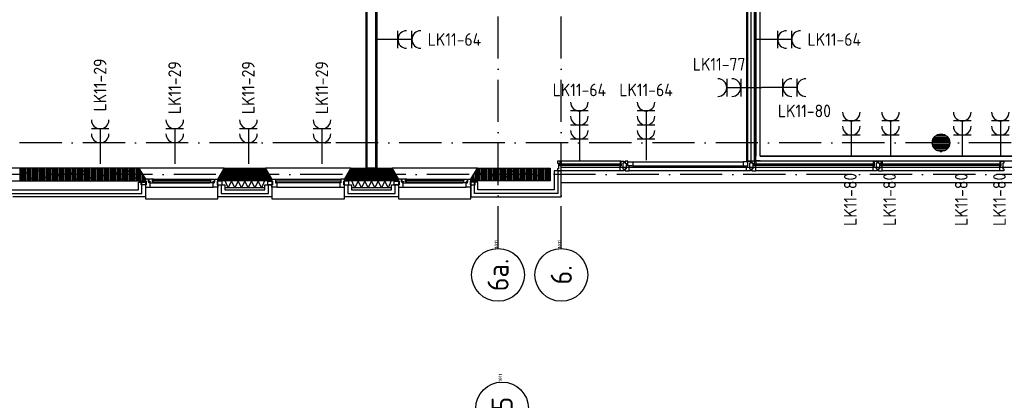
# Model space of a CAD drawing. Header units: millimetres. Extents: x 84333 to 241285, y -2244 to 84291.
# Tile 60 of 74: x 190715 to 204718, y 38363 to 43775. Entities that reach past the tile are written whole.
import ezdxf
from ezdxf.enums import TextEntityAlignment as Align

# ---------------------------------------------------------------- set-up
doc = ezdxf.new("R2010")
doc.units = ezdxf.units.MM
doc.header["$LTSCALE"] = 100
doc.linetypes.add('DASHDOT', pattern=[9, 6, -1.5, 0, -1.5])
doc.layers.get('0').update_dxf_attribs({"linetype": 'CONTINUOUS'})
for name, color, linetype in [('AFDELING', 4, 'CONTINUOUS'), ('AL$7----_STRAMIEN', 1, 'DASHDOT'), ('AL21----_BUITENWAND', 4, 'CONTINUOUS'), ('AL21K---_ISOLATIE', 1, 'CONTINUOUS'), ('AL22----_BINNENWAND', 7, 'CONTINUOUS'), ('AL28----_KONSTRUKTIE', 3, 'CONTINUOUS'), ('AL31----_BUITENKOZ', 7, 'CONTINUOUS'), ('ALN-----_BLOCKNAAM', 2, 'CONTINUOUS'), ('ALXA1---_RASTER50', 12, 'CONTINUOUS'), ('ALXA3---_VOLZWART', 14, 'CONTINUOUS'), ('ALXAA---_GEWBETON', 12, 'CONTINUOUS'), ('ALXAB---_PREFABBETON', 1, 'CONTINUOUS'), ('ALXOU---_GLAS', 7, 'CONTINUOUS'), ('EB62203-_ATTRIB', 2, 'CONTINUOUS'), ('EB63103-_ATTRIB', 2, 'CONTINUOUS'), ('EL61303-_WANDGOOT', 3, 'CONTINUOUS'), ('EL62203-_KRACHT-WCD230', 3, 'CONTINUOUS'), ('EL63103-_LICHT-WCD230V', 3, 'CONTINUOUS'), ('EL6441--_DATACOM', 3, 'CONTINUOUS')]:
    doc.layers.add(name, color=color, linetype=linetype)
doc.styles.add('1_8', font='ISO', dxfattribs={"height": 1.8})
doc.styles.add('2_0', font='iso', dxfattribs={"height": 200})
doc.styles.add('NORATT', font='isocp.shx')
doc.styles.get("Standard").update_dxf_attribs({"font": 'iso.shx'})
doc.styles.add('TECHNIC', font='technic_.ttf')

# ---------------------------------------------------------------- blocks, each defined once
blk = doc.blocks.new('ES3W2A')
for p, q in [((1.25, 2), (-1.25, 2)), ((0, 2), (0, -3)), ((1.25, 0), (-1.25, 0))]:
    blk.add_line(p, q)
for centre in [(0, 3.25), (0, 1.25)]:
    blk.add_arc(centre, 1.25, 180, 0)
at = {"style": '1_8'}
for tag, flags, p in [('VERMOGEN', 9, (-2.5, 5)), ('GROEP', 8, (0, 5)), ('SCHAK', 8, (2.5, 5)), ('GELIJK', 9, (5, 5)), ('TAL', 8, (2.5, 5)), ('KAST', 9, (7, 5))]:
    blk.add_attdef(tag, text='', height=1.8, rotation=90, dxfattribs=dict(at, flags=flags)).set_placement(p, align=Align.MIDDLE_CENTER)
at = {"style": '1_8', "width": 0.7, "flags": 8}
blk.add_attdef('DOEL', text='', height=1.8, rotation=90, dxfattribs=at).set_placement((-2.5, 5), align=Align.MIDDLE_LEFT)
at = {"style": '1_8', "flags": 9}
blk.add_attdef('M_CODE', text='', height=1.8, dxfattribs=at).set_placement((0, 0), align=Align.MIDDLE_CENTER)
blk = doc.blocks.new('EH100000')
at = {"linetype": 'ByBlock'}
for p, q in [((1, 0.5), (0, 0.5)), ((1, 0.5, 1), (0, 0.5, 1)), ((0, -0.5, 1), (1, -0.5, 1)), ((1, -0.5), (0, -0.5))]:
    blk.add_line(p, q, dxfattribs=at)
at = {"linetype": 'ByBlock', "invisible_edges": 15}
for points in [[(1, -0.5), (0, -0.5), (0, 0.5), (1, 0.5)], [(0, 0.5), (1, 0.5), (1, 0.5, 1), (0, 0.5, 1)], [(0, -0.5, 1), (1, -0.5, 1), (1, -0.5), (0, -0.5)]]:
    blk.add_3dface(points, dxfattribs=at)
at = {"linetype": 'ByBlock', "style": '2_0', "flags": 8}
blk.add_attdef('FUNCTIE', text='', height=0.5, dxfattribs=at).set_placement((0.5, 0), align=Align.MIDDLE)
at = {"linetype": 'ByBlock', "flags": 9}
blk.add_attdef('SCHOT', text='', height=0.5, dxfattribs=at).set_placement((0.5, 0), align=Align.MIDDLE)
blk = doc.blocks.new('WG2@@')
at = {"color": 0, "linetype": 'ByBlock'}
for points in [[(-32.5, -32.5), (-32.5, 32.5), (-32.5, 32.5), (32.5, 32.5)], [(32.5, -32.5), (32.5, -32.5), (32.5, -32.5), (32.5, -32.5)]]:
    blk.add_lwpolyline(points, dxfattribs=at)
at = {"color": 0, "style": 'NORATT', "flags": 3}
blk.add_attdef('HULPSTUK', (0, 0, 900), '', height=1, rotation=270, dxfattribs=at)
blk = doc.blocks.new('ES3W3A')
at = {"color": 0}
for p, q in [((1.25, 4), (-1.25, 4)), ((1.25, 4), (-1.25, 4)), ((1.25, 4), (-1.25, 4)), ((1.25, 4), (-1.25, 4)), ((0, 4), (0, -3)), ((0, 4), (0, -3)), ((0, 4), (0, -3)), ((0, 4), (0, -3)), ((1.25, 2), (-1.25, 2)), ((1.25, 2), (-1.25, 2)), ((1.25, 2), (-1.25, 2)), ((1.25, 2), (-1.25, 2)), ((1.25, 0), (-1.25, 0)), ((1.25, 0), (-1.25, 0)), ((1.25, 0), (-1.25, 0)), ((1.25, 0), (-1.25, 0))]:
    blk.add_line(p, q, dxfattribs=at)
for centre in [(0, 5.25), (0, 5.25), (0, 5.25), (0, 5.25), (0, 3.25), (0, 3.25), (0, 3.25), (0, 3.25), (0, 1.25), (0, 1.25), (0, 1.25), (0, 1.25)]:
    blk.add_arc(centre, 1.25, 180, 0, dxfattribs=at)
for tag, style, flags, p in [('VERMOGEN', 'NORATT', 9, (-2.5, 6.5)), ('VERMOGEN', '1_8', 9, (-2.5, 6.5)), ('VERMOGEN', 'NORATT', 9, (-2.5, 6.5)), ('GROEP', 'NORATT', 8, (0, 7)), ('GROEP', '1_8', 8, (0, 7)), ('GROEP', 'NORATT', 8, (0, 7)), ('KAST', 'NORATT', 9, (2.5, 6.5)), ('KAST', '1_8', 9, (2.5, 6.5)), ('KAST', 'NORATT', 9, (2.5, 6.5))]:
    blk.add_attdef(tag, text='', height=1.8, rotation=90, dxfattribs=dict(at, style=style, flags=flags)).set_placement(p, align=Align.MIDDLE)
at = {"style": 'NORATT', "flags": 9}
blk.add_attdef('GELIJK', text='', height=1.8, rotation=90, dxfattribs=at).set_placement((5, 7), align=Align.MIDDLE_CENTER)
blk.add_attdef('GELIJK', text='', height=1.8, rotation=90, dxfattribs=at).set_placement((5, 7), align=Align.MIDDLE_CENTER)
at = {"color": 0, "width": 0.7, "flags": 8}
for tag, style, p in [('SCHAK', 'NORATT', (2.5, 6.625)), ('SCHAK', '1_8', (2.5, 6.625)), ('SCHAK', 'NORATT', (2.5, 6.625)), ('TAL', 'NORATT', (1.5, -1.5)), ('TAL', '1_8', (1.5, -1.5)), ('TAL', 'NORATT', (1.5, -1.5))]:
    blk.add_attdef(tag, text='', height=1.8, rotation=90, dxfattribs=dict(at, style=style)).set_placement(p, align=Align.MIDDLE)
for style in ['NORATT', '1_8', 'NORATT']:
    blk.add_attdef('DOEL', text='', height=1.8, rotation=90, dxfattribs=dict(at, style=style)).set_placement((-2.75, -2.25), align=Align.MIDDLE_LEFT)
at = {"style": 'NORATT', "flags": 9}
blk.add_attdef('M_CODE', text='', height=1.8, dxfattribs=at).set_placement((0, 0), align=Align.MIDDLE_CENTER)
blk.add_attdef('M_CODE', text='', height=1.8, dxfattribs=at).set_placement((0, 0), align=Align.MIDDLE_CENTER)
blk = doc.blocks.new('1011')
at = {"layer": 'AL$7----_STRAMIEN', "color": 7, "linetype": 'Continuous'}
blk.add_circle((-750, 0), 750, dxfattribs=at)
at = {"layer": 'AL$7----_STRAMIEN', "color": 3, "linetype": 'Continuous'}
blk.add_attdef('STR-NAAM', text='', height=600, rotation=360, dxfattribs=at).set_placement((-750, 0), align=Align.MIDDLE)
at = {"layer": 'ALN-----_BLOCKNAAM', "linetype": 'Continuous'}
blk.add_text('1011', height=100, dxfattribs=at).set_placement((0, 0))
blk = doc.blocks.new('A$C13e6995e')
at = {"layer": 'AL$7----_STRAMIEN', "color": 1}
for p, q in [((151985, 44270), (8891, 44270)), ((152377, 43820), (9684, 43820))]:
    blk.add_line(p, q, dxfattribs=at)
for points in [[(113185, 42766), (113185, 55667)], [(114085, 42766), (114085, 55593)]]:
    blk.add_lwpolyline(points, dxfattribs=at)
at = {"layer": 'AL21----_BUITENWAND', "color": 8}
for p, q in [((113985, 43871), (113985, 43600)), ((114085, 43871), (113985, 43871)), ((114085, 43700), (114085, 43920)), ((114085, 43920), (146485, 43920)), ((114085, 43500), (114085, 43871)), ((108070, 43600), (108070, 43710)), ((108070, 43710), (108170, 43710)), ((108170, 43710), (108170, 43500)), ((112900, 43710), (112800, 43710)), ((112800, 43710), (112800, 43500)), ((112900, 43600), (112900, 43710)), ((146485, 43700), (114085, 43700)), ((106185, 43600), (108070, 43600)), ((109200, 43500), (109200, 43669)), ((109200, 43669), (109300, 43669)), ((109300, 43669), (109300, 43600)), ((109300, 43600), (109870, 43600)), ((109870, 43600), (109870, 43669)), ((109870, 43669), (109970, 43669)), ((109970, 43669), (109970, 43500)), ((111000, 43500), (111000, 43669)), ((111000, 43669), (111100, 43669)), ((111100, 43669), (111100, 43600)), ((111100, 43600), (111670, 43600)), ((111670, 43600), (111670, 43669)), ((111670, 43669), (111770, 43669)), ((111770, 43669), (111770, 43500)), ((113985, 43600), (112900, 43600)), ((108170, 43500), (106285, 43500)), ((109970, 43500), (109200, 43500)), ((111770, 43500), (111000, 43500)), ((112800, 43500), (114085, 43500))]:
    blk.add_line(p, q, dxfattribs=at)
at = {"layer": 'AL21K---_ISOLATIE', "color": 8, "linetype": 'Continuous'}
for p, q in [((109870, 43730), (109300, 43730)), ((109347, 43630), (109304, 43730)), ((109395, 43730), (109347, 43630)), ((109442, 43630), (109395, 43730)), ((109490, 43730), (109442, 43630)), ((109537, 43630), (109490, 43730)), ((109585, 43730), (109537, 43630)), ((109632, 43630), (109585, 43730)), ((109680, 43730), (109632, 43630)), ((109727, 43630), (109680, 43730)), ((109775, 43730), (109727, 43630)), ((109822, 43630), (109775, 43730)), ((109866, 43730), (109822, 43630)), ((111670, 43730), (111100, 43730)), ((111147, 43630), (111104, 43730)), ((111195, 43730), (111147, 43630)), ((111242, 43630), (111195, 43730)), ((111290, 43730), (111242, 43630)), ((111337, 43630), (111290, 43730)), ((111385, 43730), (111337, 43630)), ((111432, 43630), (111385, 43730)), ((111480, 43730), (111432, 43630)), ((111527, 43630), (111480, 43730)), ((111575, 43730), (111527, 43630)), ((111622, 43630), (111575, 43730)), ((111666, 43730), (111622, 43630)), ((109870, 43630), (109300, 43630)), ((111670, 43630), (111100, 43630))]:
    blk.add_line(p, q, dxfattribs=at)
at = {"layer": 'AL22----_BINNENWAND', "color": 8}
for p, q in [((111310, 43910), (111310, 54060)), ((111460, 53910), (111460, 43910)), ((111460, 43910), (111310, 43910))]:
    blk.add_line(p, q, dxfattribs=at)
at = {"layer": 'AL22----_BINNENWAND', "color": 8, "linetype": 'Continuous'}
for p, q in [((111325, 43910), (111325, 54045)), ((111445, 43910), (111445, 53925))]:
    blk.add_line(p, q, dxfattribs=at)
at = {"layer": 'AL22----_BINNENWAND', "color": 8}
blk.add_lwpolyline([(116722, 44010), (116722, 53927), (116847, 53927), (116847, 44010)], close=True, dxfattribs=at)
for points in [[(116737, 44010), (116737, 53927)], [(116785, 44010), (116785, 53927)], [(116832, 44010), (116832, 53927)]]:
    blk.add_lwpolyline(points, dxfattribs=at)
at = {"layer": 'AL28----_KONSTRUKTIE', "color": 8, "linetype": 'Continuous'}
for p, q in [((108078, 43910), (106075, 43910)), ((108170, 43750), (108078, 43910)), ((112800, 43750), (112892, 43910)), ((112892, 43910), (113925, 43910)), ((113925, 43910), (113925, 43730)), ((106075, 43730), (108170, 43730)), ((108170, 43730), (108170, 43750)), ((112800, 43730), (112800, 43750)), ((113925, 43730), (112800, 43730))]:
    blk.add_line(p, q, dxfattribs=at)
at = {"layer": 'AL28----_KONSTRUKTIE', "color": 8}
for p, q in [((109200, 43750), (109292, 43910)), ((109292, 43910), (109878, 43910)), ((109878, 43910), (109970, 43750)), ((111000, 43750), (111092, 43910)), ((111092, 43910), (111678, 43910)), ((111678, 43910), (111770, 43750)), ((109200, 43730), (109200, 43750)), ((109970, 43730), (109200, 43730)), ((109970, 43750), (109970, 43730)), ((111000, 43730), (111000, 43750)), ((111770, 43730), (111000, 43730)), ((111770, 43750), (111770, 43730))]:
    blk.add_line(p, q, dxfattribs=at)
blk.add_circle((119485, 44270), 125, dxfattribs=at)
at = {"layer": 'AL31----_BUITENKOZ', "color": 8, "linetype": 'Continuous'}
for p, q in [((114068, 44010), (114029, 44010)), ((114029, 44010), (114029, 44004)), ((114029, 44004), (114029, 43990)), ((114029, 43990), (114029, 43990)), ((114029, 43990), (114029, 43980)), ((114029, 43980), (114043, 43980)), ((114043, 43980), (114043, 43900)), ((114068, 43943), (114068, 44010)), ((114068, 43973), (114068, 44005)), ((114068, 44005), (114073, 44005)), ((114085, 43973), (114068, 43973)), ((114073, 44005), (114073, 44010)), ((114073, 44010), (114085, 44010)), ((114085, 44010), (114085, 43973)), ((114932, 44010), (114920, 44010)), ((114920, 44010), (114920, 43973)), ((114920, 43973), (114937, 43973)), ((114932, 44005), (114932, 44010)), ((114937, 44005), (114932, 44005)), ((114937, 44010), (114976, 44010)), ((114937, 43943), (114937, 44010)), ((114937, 43973), (114937, 44005)), ((114976, 43980), (114962, 43980)), ((114962, 43980), (114962, 43900)), ((114976, 44010), (114976, 44004)), ((114976, 44004), (114976, 43990)), ((114976, 43990), (114976, 43990)), ((114976, 43990), (114976, 43980)), ((115033, 44010), (114994, 44010)), ((114994, 44010), (114994, 44004)), ((114994, 44004), (114994, 43990)), ((114994, 43990), (114994, 43990)), ((114994, 43990), (114994, 43980)), ((114994, 43980), (115008, 43980)), ((115008, 43980), (115008, 43900)), ((115033, 43943), (115033, 44010)), ((115033, 43943), (115033, 43997)), ((115033, 43997), (115100, 43997)), ((115100, 43997), (115100, 43943)), ((116737, 43997), (116670, 43997)), ((116670, 43997), (116670, 43943)), ((116737, 44010), (116776, 44010)), ((116737, 43943), (116737, 44010)), ((116737, 43943), (116737, 43997)), ((116776, 43981), (116762, 43981)), ((116762, 43981), (116762, 43901)), ((116776, 44010), (116776, 44004)), ((116776, 44004), (116776, 43990)), ((116776, 43990), (116776, 43990)), ((116776, 43990), (116776, 43981)), ((116833, 44010), (116794, 44010)), ((116794, 44010), (116794, 44004)), ((116794, 44004), (116794, 43990)), ((116794, 43990), (116794, 43990)), ((116794, 43990), (116794, 43980)), ((116794, 43980), (116808, 43980)), ((116808, 43980), (116808, 43900)), ((116833, 43943), (116833, 44010)), ((116833, 43973), (116833, 44005)), ((116833, 44005), (116838, 44005)), ((116850, 43973), (116833, 43973)), ((116838, 44005), (116838, 44010)), ((116838, 44010), (116850, 44010)), ((116850, 44010), (116850, 43973)), ((118532, 44010), (118520, 44010)), ((118520, 44010), (118520, 43973)), ((118520, 43973), (118537, 43973)), ((118532, 44005), (118532, 44010)), ((118537, 44005), (118532, 44005)), ((118537, 44010), (118576, 44010)), ((118537, 43943), (118537, 44010)), ((118537, 43973), (118537, 44005)), ((118576, 43981), (118562, 43981)), ((118562, 43981), (118562, 43901)), ((118576, 44010), (118576, 44004)), ((118576, 44004), (118576, 43990)), ((118576, 43990), (118576, 43990)), ((118576, 43990), (118576, 43981)), ((118633, 44010), (118594, 44010)), ((118594, 44010), (118594, 44004)), ((118594, 44004), (118594, 43990)), ((118594, 43990), (118594, 43990)), ((118594, 43990), (118594, 43980)), ((118594, 43980), (118608, 43980)), ((118608, 43980), (118608, 43900)), ((118633, 43943), (118633, 44010)), ((118633, 43973), (118633, 44005)), ((118633, 44005), (118638, 44005)), ((118650, 43973), (118633, 43973)), ((118638, 44005), (118638, 44010)), ((118638, 44010), (118650, 44010)), ((118650, 44010), (118650, 43973)), ((120332, 44010), (120320, 44010)), ((120320, 44010), (120320, 43973)), ((120320, 43973), (120337, 43973)), ((120332, 44005), (120332, 44010)), ((120337, 44005), (120332, 44005)), ((120337, 44010), (120376, 44010)), ((120337, 43943), (120337, 44010)), ((120337, 43973), (120337, 44005)), ((120376, 43981), (120362, 43981)), ((120362, 43981), (120362, 43901)), ((120376, 44010), (120376, 44004)), ((120376, 44004), (120376, 43990)), ((120376, 43990), (120376, 43990)), ((120376, 43990), (120376, 43981)), ((114043, 43900), (114029, 43900)), ((114029, 43900), (114029, 43891)), ((114029, 43891), (114029, 43891)), ((114029, 43891), (114029, 43877)), ((114029, 43877), (114029, 43871)), ((114029, 43871), (114048, 43871)), ((114048, 43871), (114085, 43871)), ((114085, 43943), (114068, 43943)), ((114085, 43890), (114085, 43943)), ((114085, 43882), (114085, 43890)), ((114085, 43878), (114085, 43882)), ((114085, 43871), (114085, 43878)), ((114920, 43890), (114920, 43943)), ((114920, 43943), (114937, 43943)), ((114920, 43882), (114920, 43890)), ((114920, 43878), (114920, 43882)), ((114920, 43871), (114920, 43878)), ((114957, 43871), (114920, 43871)), ((114976, 43871), (114957, 43871)), ((114962, 43900), (114976, 43900)), ((114976, 43900), (114976, 43891)), ((114976, 43891), (114976, 43891)), ((114976, 43891), (114976, 43877)), ((114976, 43877), (114976, 43871)), ((115008, 43900), (114994, 43900)), ((114994, 43900), (114994, 43891)), ((114994, 43891), (114994, 43891)), ((114994, 43891), (114994, 43877)), ((114994, 43877), (114994, 43871)), ((114994, 43871), (115013, 43871)), ((115013, 43871), (115050, 43871)), ((115050, 43943), (115033, 43943)), ((115100, 43943), (115033, 43943)), ((115050, 43890), (115050, 43943)), ((115050, 43882), (115050, 43890)), ((115050, 43878), (115050, 43882)), ((115050, 43871), (115050, 43878)), ((116670, 43943), (116737, 43943)), ((116720, 43890), (116720, 43943)), ((116720, 43943), (116737, 43943)), ((116720, 43882), (116720, 43890)), ((116720, 43878), (116720, 43882)), ((116720, 43871), (116720, 43878)), ((116757, 43871), (116720, 43871)), ((116776, 43871), (116757, 43871)), ((116762, 43901), (116776, 43901)), ((116776, 43901), (116776, 43891)), ((116776, 43891), (116776, 43891)), ((116776, 43891), (116776, 43877)), ((116776, 43877), (116776, 43871)), ((116808, 43900), (116794, 43900)), ((116794, 43900), (116794, 43891)), ((116794, 43891), (116794, 43891)), ((116794, 43891), (116794, 43877)), ((116794, 43877), (116794, 43871)), ((116794, 43871), (116813, 43871)), ((116813, 43871), (116850, 43871)), ((116850, 43943), (116833, 43943)), ((116850, 43890), (116850, 43943)), ((116850, 43882), (116850, 43890)), ((116850, 43878), (116850, 43882)), ((116850, 43871), (116850, 43878)), ((118520, 43890), (118520, 43943)), ((118520, 43943), (118537, 43943)), ((118520, 43882), (118520, 43890)), ((118520, 43878), (118520, 43882)), ((118520, 43871), (118520, 43878)), ((118557, 43871), (118520, 43871)), ((118576, 43871), (118557, 43871)), ((118562, 43901), (118576, 43901)), ((118576, 43901), (118576, 43891)), ((118576, 43891), (118576, 43891)), ((118576, 43891), (118576, 43877)), ((118576, 43877), (118576, 43871)), ((118608, 43900), (118594, 43900)), ((118594, 43900), (118594, 43891)), ((118594, 43891), (118594, 43891)), ((118594, 43891), (118594, 43877)), ((118594, 43877), (118594, 43871)), ((118594, 43871), (118613, 43871)), ((118613, 43871), (118650, 43871)), ((118650, 43943), (118633, 43943)), ((118650, 43890), (118650, 43943)), ((118650, 43882), (118650, 43890)), ((118650, 43878), (118650, 43882)), ((118650, 43871), (118650, 43878)), ((120320, 43890), (120320, 43943)), ((120320, 43943), (120337, 43943)), ((120320, 43882), (120320, 43890)), ((120320, 43878), (120320, 43882)), ((120320, 43871), (120320, 43878)), ((120357, 43871), (120320, 43871)), ((120376, 43871), (120357, 43871)), ((120362, 43901), (120376, 43901)), ((120376, 43901), (120376, 43891)), ((120376, 43891), (120376, 43891)), ((120376, 43891), (120376, 43877)), ((120376, 43877), (120376, 43871)), ((108271, 43735), (108271, 43714)), ((109099, 43735), (108271, 43735)), ((108271, 43714), (109099, 43714)), ((109099, 43714), (109099, 43735)), ((109970, 43725), (109970, 43750)), ((109970, 43750), (110020, 43750)), ((109980, 43725), (109970, 43725)), ((109970, 43725), (109970, 43725)), ((109980, 43669), (109980, 43725)), ((110020, 43750), (110020, 43750)), ((110020, 43750), (110020, 43699)), ((110020, 43699), (110037, 43699)), ((110025, 43724), (110025, 43703)), ((110945, 43724), (110025, 43724)), ((110025, 43703), (110945, 43703)), ((110037, 43699), (110037, 43636)), ((110950, 43699), (110933, 43699)), ((110933, 43699), (110933, 43636)), ((110945, 43703), (110945, 43724)), ((110950, 43750), (110950, 43750)), ((110950, 43750), (110950, 43699)), ((111000, 43750), (110950, 43750)), ((110990, 43669), (110990, 43725)), ((110990, 43725), (111000, 43725)), ((111000, 43725), (111000, 43750)), ((111000, 43725), (111000, 43725)), ((111871, 43735), (111871, 43714)), ((112699, 43735), (111871, 43735)), ((111871, 43714), (112699, 43714)), ((112699, 43714), (112699, 43735)), ((109970, 43636), (109970, 43669)), ((109970, 43669), (109980, 43669)), ((110037, 43636), (109970, 43636)), ((110037, 43636), (110037, 43636)), ((110037, 43636), (110037, 43636)), ((110037, 43636), (110037, 43636)), ((110037, 43636), (110037, 43636)), ((110933, 43636), (110933, 43636)), ((110933, 43636), (110933, 43636)), ((110933, 43636), (110933, 43636)), ((110933, 43636), (110933, 43636)), ((110933, 43636), (111000, 43636)), ((111000, 43669), (110990, 43669)), ((111000, 43636), (111000, 43669))]:
    blk.add_line(p, q, dxfattribs=at)
at = {"layer": 'AL31----_BUITENKOZ', "color": 8}
for p, q in [((114920, 44010), (114085, 44010)), ((115100, 43997), (116670, 43997)), ((118520, 44010), (116850, 44010)), ((120320, 44010), (118650, 44010)), ((109292, 43910), (108078, 43910)), ((108078, 43910), (108170, 43750)), ((109200, 43750), (109292, 43910)), ((111092, 43910), (109878, 43910)), ((109878, 43910), (109970, 43750)), ((111000, 43750), (111092, 43910)), ((112892, 43910), (111678, 43910)), ((111678, 43910), (111770, 43750)), ((112800, 43750), (112892, 43910)), ((114920, 43871), (114085, 43871)), ((116720, 43871), (115050, 43871)), ((115100, 43943), (116670, 43943)), ((118520, 43871), (116850, 43871)), ((120320, 43871), (118650, 43871)), ((108109, 43669), (108109, 43725)), ((108109, 43725), (108180, 43725)), ((108170, 43750), (108170, 43470)), ((108170, 43750), (108170, 43725)), ((108214, 43750), (108170, 43750)), ((108170, 43725), (108180, 43725)), ((108180, 43725), (108180, 43669)), ((108180, 43725), (108180, 43669)), ((108214, 43714), (108214, 43750)), ((108220, 43714), (108214, 43714)), ((108224, 43749), (108217, 43749)), ((108217, 43749), (108217, 43719)), ((108217, 43719), (108240, 43719)), ((108220, 43699), (108220, 43714)), ((108237, 43699), (108220, 43699)), ((108227, 43753), (108224, 43749)), ((108269, 43753), (108227, 43753)), ((108240, 43714), (108232, 43714)), ((108232, 43714), (108232, 43699)), ((108232, 43699), (108237, 43699)), ((108237, 43636), (108237, 43699)), ((108237, 43699), (108284, 43699)), ((108240, 43719), (108240, 43714)), ((108269, 43753), (109101, 43753)), ((108269, 43712), (108269, 43753)), ((108269, 43751), (108269, 43737)), ((108286, 43751), (108269, 43751)), ((108269, 43737), (108286, 43737)), ((108286, 43712), (108269, 43712)), ((108284, 43699), (108286, 43712)), ((108284, 43699), (109086, 43699)), ((108286, 43737), (108286, 43751)), ((109084, 43737), (109084, 43751)), ((109084, 43751), (109101, 43751)), ((109101, 43737), (109084, 43737)), ((109086, 43699), (109084, 43712)), ((109084, 43712), (109101, 43712)), ((109133, 43699), (109086, 43699)), ((109101, 43712), (109101, 43753)), ((109101, 43753), (109143, 43753)), ((109101, 43751), (109101, 43737)), ((109153, 43719), (109130, 43719)), ((109130, 43719), (109130, 43714)), ((109130, 43714), (109138, 43714)), ((109133, 43636), (109133, 43699)), ((109133, 43699), (109150, 43699)), ((109138, 43699), (109133, 43699)), ((109138, 43714), (109138, 43699)), ((109143, 43753), (109146, 43749)), ((109146, 43749), (109153, 43749)), ((109150, 43699), (109150, 43714)), ((109150, 43714), (109156, 43714)), ((109153, 43749), (109153, 43719)), ((109156, 43714), (109156, 43750)), ((109156, 43750), (109200, 43750)), ((109190, 43725), (109190, 43669)), ((109261, 43725), (109190, 43725)), ((109200, 43725), (109190, 43725)), ((109190, 43725), (109190, 43669)), ((109200, 43470), (109200, 43750)), ((109200, 43750), (109200, 43725)), ((109261, 43669), (109261, 43725)), ((109909, 43669), (109909, 43725)), ((109909, 43725), (109980, 43725)), ((109970, 43750), (109970, 43470)), ((109980, 43725), (109980, 43669)), ((110020, 43750), (110950, 43750)), ((110990, 43725), (110990, 43669)), ((111061, 43725), (110990, 43725)), ((111000, 43470), (111000, 43750)), ((111061, 43669), (111061, 43725)), ((111709, 43669), (111709, 43725)), ((111709, 43725), (111780, 43725)), ((111770, 43750), (111770, 43470)), ((111770, 43750), (111770, 43725)), ((111814, 43750), (111770, 43750)), ((111770, 43725), (111780, 43725)), ((111780, 43725), (111780, 43669)), ((111780, 43725), (111780, 43669)), ((111814, 43714), (111814, 43750)), ((111820, 43714), (111814, 43714)), ((111824, 43749), (111817, 43749)), ((111817, 43749), (111817, 43719)), ((111817, 43719), (111840, 43719)), ((111820, 43699), (111820, 43714)), ((111837, 43699), (111820, 43699)), ((111827, 43753), (111824, 43749)), ((111869, 43753), (111827, 43753)), ((111840, 43714), (111832, 43714)), ((111832, 43714), (111832, 43699)), ((111832, 43699), (111837, 43699)), ((111837, 43636), (111837, 43699)), ((111837, 43699), (111884, 43699)), ((111840, 43719), (111840, 43714)), ((111869, 43712), (111869, 43753)), ((111869, 43753), (112701, 43753)), ((111869, 43751), (111869, 43737)), ((111886, 43751), (111869, 43751)), ((111869, 43737), (111886, 43737)), ((111886, 43712), (111869, 43712)), ((111884, 43699), (111886, 43712)), ((111884, 43699), (112686, 43699)), ((111886, 43737), (111886, 43751)), ((112684, 43737), (112684, 43751)), ((112684, 43751), (112701, 43751)), ((112701, 43737), (112684, 43737)), ((112686, 43699), (112684, 43712)), ((112684, 43712), (112701, 43712)), ((112733, 43699), (112686, 43699)), ((112701, 43712), (112701, 43753)), ((112701, 43753), (112743, 43753)), ((112701, 43751), (112701, 43737)), ((112753, 43719), (112730, 43719)), ((112730, 43719), (112730, 43714)), ((112730, 43714), (112738, 43714)), ((112733, 43636), (112733, 43699)), ((112733, 43699), (112750, 43699)), ((112738, 43699), (112733, 43699)), ((112738, 43714), (112738, 43699)), ((112743, 43753), (112746, 43749)), ((112746, 43749), (112753, 43749)), ((112750, 43699), (112750, 43714)), ((112750, 43714), (112756, 43714)), ((112753, 43749), (112753, 43719)), ((112756, 43714), (112756, 43750)), ((112756, 43750), (112800, 43750)), ((112790, 43725), (112790, 43669)), ((112861, 43725), (112790, 43725)), ((112800, 43725), (112790, 43725)), ((112790, 43725), (112790, 43669)), ((112800, 43470), (112800, 43750)), ((112800, 43750), (112800, 43725)), ((112861, 43669), (112861, 43725)), ((108180, 43669), (108109, 43669)), ((108180, 43669), (108170, 43669)), ((108170, 43669), (108170, 43636)), ((108170, 43636), (108237, 43636)), ((108237, 43636), (109133, 43636)), ((109200, 43636), (109133, 43636)), ((109190, 43669), (109261, 43669)), ((109190, 43669), (109200, 43669)), ((109200, 43669), (109200, 43636)), ((109980, 43669), (109909, 43669)), ((110037, 43636), (110933, 43636)), ((110990, 43669), (111061, 43669)), ((111780, 43669), (111709, 43669)), ((111780, 43669), (111770, 43669)), ((111770, 43669), (111770, 43636)), ((111770, 43636), (111837, 43636)), ((111837, 43636), (112733, 43636)), ((112800, 43636), (112733, 43636)), ((112790, 43669), (112861, 43669)), ((112790, 43669), (112800, 43669)), ((112800, 43669), (112800, 43636)), ((108170, 43470), (109200, 43470)), ((109970, 43470), (111000, 43470)), ((111770, 43470), (112800, 43470))]:
    blk.add_line(p, q, dxfattribs=at)
at = {"layer": 'ALXA1---_RASTER50', "color": 8}
for p, q in [((106387, 43730), (106387, 43910)), ((106407, 43730), (106407, 43910)), ((106427, 43730), (106427, 43910)), ((106447, 43730), (106447, 43910)), ((106467, 43730), (106467, 43910)), ((106487, 43730), (106487, 43910)), ((106507, 43730), (106507, 43910)), ((106527, 43730), (106527, 43910)), ((106547, 43730), (106547, 43910)), ((106567, 43730), (106567, 43910)), ((106587, 43730), (106587, 43910)), ((106607, 43730), (106607, 43910)), ((106627, 43730), (106627, 43910)), ((106647, 43730), (106647, 43910)), ((106667, 43730), (106667, 43910)), ((106687, 43730), (106687, 43910)), ((106707, 43730), (106707, 43910)), ((106727, 43730), (106727, 43910)), ((106747, 43730), (106747, 43910)), ((106767, 43730), (106767, 43910)), ((106787, 43730), (106787, 43910)), ((106807, 43730), (106807, 43910)), ((106827, 43730), (106827, 43910)), ((106847, 43730), (106847, 43910)), ((106867, 43730), (106867, 43910)), ((106887, 43730), (106887, 43910)), ((106907, 43730), (106907, 43910)), ((106927, 43730), (106927, 43910)), ((106947, 43730), (106947, 43910)), ((106967, 43730), (106967, 43910)), ((106987, 43730), (106987, 43910)), ((107007, 43730), (107007, 43910)), ((107027, 43730), (107027, 43910)), ((107047, 43730), (107047, 43910)), ((107067, 43730), (107067, 43910)), ((107087, 43730), (107087, 43910)), ((107107, 43730), (107107, 43910)), ((107127, 43730), (107127, 43910)), ((107147, 43730), (107147, 43910)), ((107167, 43730), (107167, 43910)), ((107187, 43730), (107187, 43910)), ((107207, 43730), (107207, 43910)), ((107227, 43730), (107227, 43910)), ((107247, 43730), (107247, 43910)), ((107267, 43730), (107267, 43910)), ((107287, 43730), (107287, 43910)), ((107307, 43730), (107307, 43910)), ((107327, 43730), (107327, 43910)), ((107347, 43730), (107347, 43910)), ((107367, 43730), (107367, 43910)), ((107387, 43730), (107387, 43910)), ((107407, 43730), (107407, 43910)), ((107427, 43730), (107427, 43910)), ((107447, 43730), (107447, 43910)), ((107467, 43730), (107467, 43910)), ((107487, 43730), (107487, 43910)), ((107507, 43730), (107507, 43910)), ((107527, 43730), (107527, 43910)), ((107547, 43730), (107547, 43910)), ((107567, 43730), (107567, 43910)), ((107587, 43730), (107587, 43910)), ((107607, 43730), (107607, 43910)), ((107627, 43730), (107627, 43910)), ((107647, 43730), (107647, 43910)), ((107667, 43730), (107667, 43910)), ((107687, 43730), (107687, 43910)), ((107707, 43730), (107707, 43910)), ((107727, 43730), (107727, 43910)), ((107747, 43730), (107747, 43910)), ((107767, 43730), (107767, 43910)), ((107787, 43730), (107787, 43910)), ((107807, 43730), (107807, 43910)), ((107827, 43730), (107827, 43910)), ((107847, 43730), (107847, 43910)), ((107867, 43730), (107867, 43910)), ((107887, 43730), (107887, 43910)), ((107907, 43730), (107907, 43910)), ((107927, 43730), (107927, 43910)), ((107947, 43730), (107947, 43910)), ((107967, 43730), (107967, 43910)), ((107987, 43730), (107987, 43910)), ((108007, 43730), (108007, 43910)), ((108027, 43730), (108027, 43910)), ((108047, 43730), (108047, 43910)), ((108067, 43730), (108067, 43910)), ((108087, 43730), (108087, 43894)), ((108107, 43730), (108107, 43859)), ((109248, 43730), (109248, 43833)), ((109258, 43730), (109258, 43850)), ((109268, 43730), (109268, 43867)), ((109278, 43730), (109278, 43884)), ((109288, 43730), (109288, 43902)), ((109298, 43730), (109298, 43910)), ((109308, 43730), (109308, 43910)), ((109318, 43730), (109318, 43910)), ((109328, 43730), (109328, 43910)), ((109338, 43730), (109338, 43910)), ((109348, 43730), (109348, 43910)), ((109358, 43730), (109358, 43910)), ((109368, 43730), (109368, 43910)), ((109378, 43730), (109378, 43910)), ((109388, 43730), (109388, 43910)), ((109398, 43730), (109398, 43910)), ((109408, 43730), (109408, 43910)), ((109418, 43730), (109418, 43910)), ((109428, 43730), (109428, 43910)), ((109438, 43730), (109438, 43910)), ((109448, 43730), (109448, 43910)), ((109458, 43730), (109458, 43910)), ((109468, 43730), (109468, 43910)), ((109478, 43730), (109478, 43910)), ((109488, 43730), (109488, 43910)), ((109498, 43730), (109498, 43910)), ((109508, 43730), (109508, 43910)), ((109518, 43730), (109518, 43910)), ((109528, 43730), (109528, 43910)), ((109538, 43730), (109538, 43910)), ((109548, 43730), (109548, 43910)), ((109558, 43730), (109558, 43910)), ((109568, 43730), (109568, 43910)), ((109578, 43730), (109578, 43910)), ((109588, 43730), (109588, 43910)), ((109598, 43730), (109598, 43910)), ((109608, 43730), (109608, 43910)), ((109618, 43730), (109618, 43910)), ((109628, 43730), (109628, 43910)), ((109638, 43730), (109638, 43910)), ((109648, 43730), (109648, 43910)), ((109658, 43730), (109658, 43910)), ((109668, 43730), (109668, 43910)), ((109678, 43730), (109678, 43910)), ((109688, 43730), (109688, 43910)), ((109698, 43730), (109698, 43910)), ((109708, 43730), (109708, 43910)), ((109718, 43730), (109718, 43910)), ((109728, 43730), (109728, 43910)), ((109738, 43730), (109738, 43910)), ((109748, 43730), (109748, 43910)), ((109758, 43730), (109758, 43910)), ((109768, 43730), (109768, 43910)), ((109778, 43730), (109778, 43910)), ((109788, 43730), (109788, 43910)), ((109798, 43730), (109798, 43910)), ((109808, 43730), (109808, 43910)), ((109818, 43730), (109818, 43910)), ((109828, 43730), (109828, 43910)), ((109838, 43730), (109838, 43910)), ((109848, 43730), (109848, 43910)), ((109858, 43730), (109858, 43910)), ((109868, 43730), (109868, 43910)), ((109878, 43730), (109878, 43910)), ((109888, 43730), (109888, 43893)), ((109898, 43730), (109898, 43875)), ((109908, 43730), (109908, 43858)), ((109918, 43730), (109918, 43841)), ((111048, 43730), (111048, 43833)), ((111058, 43730), (111058, 43850)), ((111068, 43730), (111068, 43867)), ((111078, 43730), (111078, 43884)), ((111088, 43730), (111088, 43902)), ((111098, 43730), (111098, 43910)), ((111108, 43730), (111108, 43910)), ((111118, 43730), (111118, 43910)), ((111128, 43730), (111128, 43910)), ((111138, 43730), (111138, 43910)), ((111148, 43730), (111148, 43910)), ((111158, 43730), (111158, 43910)), ((111168, 43730), (111168, 43910)), ((111178, 43730), (111178, 43910)), ((111188, 43730), (111188, 43910)), ((111198, 43730), (111198, 43910)), ((111208, 43730), (111208, 43910)), ((111218, 43730), (111218, 43910)), ((111228, 43730), (111228, 43910)), ((111238, 43730), (111238, 43910)), ((111248, 43730), (111248, 43910)), ((111258, 43730), (111258, 43910)), ((111268, 43730), (111268, 43910)), ((111278, 43730), (111278, 43910)), ((111288, 43730), (111288, 43910)), ((111298, 43730), (111298, 43910)), ((111308, 43730), (111308, 43910)), ((111318, 43730), (111318, 43910)), ((111328, 43730), (111328, 43910)), ((111338, 43730), (111338, 43910)), ((111348, 43730), (111348, 43910)), ((111358, 43730), (111358, 43910)), ((111368, 43730), (111368, 43910)), ((111378, 43730), (111378, 43910)), ((111388, 43730), (111388, 43910)), ((111398, 43730), (111398, 43910)), ((111408, 43730), (111408, 43910)), ((111418, 43730), (111418, 43910)), ((111428, 43730), (111428, 43910)), ((111438, 43730), (111438, 43910)), ((111448, 43730), (111448, 43910)), ((111458, 43730), (111458, 43910)), ((111468, 43730), (111468, 43910)), ((111478, 43730), (111478, 43910)), ((111488, 43730), (111488, 43910)), ((111498, 43730), (111498, 43910)), ((111508, 43730), (111508, 43910)), ((111518, 43730), (111518, 43910)), ((111528, 43730), (111528, 43910)), ((111538, 43730), (111538, 43910)), ((111548, 43730), (111548, 43910)), ((111558, 43730), (111558, 43910)), ((111568, 43730), (111568, 43910)), ((111578, 43730), (111578, 43910)), ((111588, 43730), (111588, 43910)), ((111598, 43730), (111598, 43910)), ((111608, 43730), (111608, 43910)), ((111618, 43730), (111618, 43910)), ((111628, 43730), (111628, 43910)), ((111638, 43730), (111638, 43910)), ((111648, 43730), (111648, 43910)), ((111658, 43730), (111658, 43910)), ((111668, 43730), (111668, 43910)), ((111678, 43730), (111678, 43910)), ((111688, 43730), (111688, 43893)), ((111698, 43730), (111698, 43875)), ((111708, 43730), (111708, 43858)), ((111718, 43730), (111718, 43841)), ((112863, 43730), (112863, 43859)), ((112883, 43730), (112883, 43894)), ((112903, 43730), (112903, 43910)), ((112923, 43730), (112923, 43910)), ((112943, 43730), (112943, 43910)), ((112963, 43730), (112963, 43910)), ((112983, 43730), (112983, 43910)), ((113003, 43730), (113003, 43910)), ((113023, 43730), (113023, 43910)), ((113043, 43730), (113043, 43910)), ((113063, 43730), (113063, 43910)), ((113083, 43730), (113083, 43910)), ((113103, 43730), (113103, 43910)), ((113123, 43730), (113123, 43910)), ((113143, 43730), (113143, 43910)), ((113163, 43730), (113163, 43910)), ((113183, 43730), (113183, 43910)), ((113203, 43730), (113203, 43910)), ((113223, 43730), (113223, 43910)), ((113243, 43730), (113243, 43910)), ((113263, 43730), (113263, 43910)), ((113283, 43730), (113283, 43910)), ((113303, 43730), (113303, 43910)), ((113323, 43730), (113323, 43910)), ((113343, 43730), (113343, 43910)), ((113363, 43730), (113363, 43910)), ((113383, 43730), (113383, 43910)), ((113403, 43730), (113403, 43910)), ((113423, 43730), (113423, 43910)), ((113443, 43730), (113443, 43910)), ((113463, 43730), (113463, 43910)), ((113483, 43730), (113483, 43910)), ((113503, 43730), (113503, 43910)), ((113523, 43730), (113523, 43910)), ((113543, 43730), (113543, 43910)), ((113563, 43730), (113563, 43910)), ((113583, 43730), (113583, 43910)), ((113603, 43730), (113603, 43910)), ((113623, 43730), (113623, 43910)), ((113643, 43730), (113643, 43910)), ((113663, 43730), (113663, 43910)), ((113683, 43730), (113683, 43910)), ((113703, 43730), (113703, 43910)), ((113723, 43730), (113723, 43910)), ((113743, 43730), (113743, 43910)), ((113763, 43730), (113763, 43910)), ((113783, 43730), (113783, 43910)), ((113803, 43730), (113803, 43910)), ((113823, 43730), (113823, 43910)), ((113843, 43730), (113843, 43910)), ((113863, 43730), (113863, 43910)), ((113883, 43730), (113883, 43910)), ((113903, 43730), (113903, 43910)), ((113923, 43730), (113923, 43910)), ((108127, 43730), (108127, 43824)), ((108147, 43730), (108147, 43790)), ((108167, 43730), (108167, 43755)), ((109208, 43730), (109208, 43763)), ((109218, 43730), (109218, 43781)), ((109228, 43730), (109228, 43798)), ((109238, 43730), (109238, 43815)), ((109928, 43730), (109928, 43823)), ((109938, 43730), (109938, 43806)), ((109948, 43730), (109948, 43789)), ((109958, 43730), (109958, 43771)), ((109968, 43730), (109968, 43754)), ((111008, 43730), (111008, 43763)), ((111018, 43730), (111018, 43781)), ((111028, 43730), (111028, 43798)), ((111038, 43730), (111038, 43815)), ((111728, 43730), (111728, 43823)), ((111738, 43730), (111738, 43806)), ((111748, 43730), (111748, 43789)), ((111758, 43730), (111758, 43771)), ((111768, 43730), (111768, 43754)), ((112803, 43730), (112803, 43755)), ((112823, 43730), (112823, 43790)), ((112843, 43730), (112843, 43824))]:
    blk.add_line(p, q, dxfattribs=at)
at = {"layer": 'ALXA3---_VOLZWART', "color": 8}
for p, q in [((114035, 43871), (114035, 43550)), ((108120, 43550), (108120, 43710)), ((112850, 43550), (112850, 43710)), ((106235, 43550), (108120, 43550)), ((109250, 43669), (109250, 43550)), ((109250, 43550), (109920, 43550)), ((109920, 43550), (109920, 43669)), ((111050, 43669), (111050, 43550)), ((111050, 43550), (111720, 43550)), ((111720, 43550), (111720, 43669)), ((114035, 43550), (112850, 43550))]:
    blk.add_line(p, q, dxfattribs=at)
at = {"layer": 'ALXAA---_GEWBETON', "color": 8}
for p, q in [((119360, 44266), (119610, 44266)), ((119361, 44286), (119609, 44286)), ((119365, 44306), (119605, 44306)), ((119373, 44326), (119597, 44326)), ((119385, 44346), (119584, 44346)), ((119405, 44366), (119565, 44366)), ((119438, 44386), (119532, 44386)), ((119362, 44246), (119608, 44246)), ((119368, 44226), (119602, 44226)), ((119378, 44206), (119592, 44206)), ((119393, 44186), (119577, 44186)), ((119416, 44166), (119554, 44166)), ((119472, 44146), (119498, 44146))]:
    blk.add_line(p, q, dxfattribs=at)
at = {"layer": 'ALXAB---_PREFABBETON', "color": 8}
for p, q in [((106588, 43730), (106408, 43910)), ((106800, 43730), (106620, 43910)), ((107012, 43730), (106832, 43910)), ((107224, 43730), (107044, 43910)), ((107436, 43730), (107256, 43910)), ((107648, 43730), (107468, 43910)), ((107861, 43730), (107681, 43910)), ((108073, 43730), (107893, 43910)), ((109421, 43730), (109274, 43878)), ((109633, 43730), (109453, 43910)), ((109845, 43730), (109665, 43910)), ((111221, 43730), (111074, 43878)), ((111433, 43730), (111253, 43910)), ((111645, 43730), (111465, 43910)), ((112829, 43730), (113009, 43910)), ((113041, 43730), (113221, 43910)), ((113253, 43730), (113433, 43910)), ((113465, 43730), (113645, 43910)), ((113677, 43730), (113857, 43910)), ((109209, 43730), (109200, 43739)), ((111009, 43730), (111000, 43739)), ((113889, 43730), (113925, 43766))]:
    blk.add_line(p, q, dxfattribs=at)
at = {"layer": 'ALXOU---_GLAS', "color": 8}
for p, q in [((114070, 43945), (114070, 43971)), ((114070, 43971), (114935, 43971)), ((114935, 43971), (114935, 43945)), ((116835, 43945), (116835, 43971)), ((116835, 43971), (118535, 43971)), ((118535, 43971), (118535, 43945)), ((118635, 43945), (118635, 43971)), ((118635, 43971), (120335, 43971)), ((120335, 43971), (120335, 43945)), ((114935, 43945), (114070, 43945)), ((118535, 43945), (116835, 43945)), ((120335, 43945), (118635, 43945))]:
    blk.add_line(p, q, dxfattribs=at)
at = {"layer": 'AL$7----_STRAMIEN', "xscale": 0.5, "yscale": 0.5, "zscale": 0.5, "rotation": 90.00000000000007}
for p, values in [((113185, 42766), {'STR-NAAM': '6a.'}), ((114085, 42766), {'STR-NAAM': '6.'}), ((113243, 40866), {'STR-NAAM': '15'})]:
    blk.add_blockref('1011', p, dxfattribs=at).add_auto_attribs(values)
at = {"layer": 'AFDELING', "color": 8, "style": 'TECHNIC'}
for p in [(92219, 54468), (58038, 41625), (88108, 41444)]:
    blk.add_attdef('VIDE', text='', height=500, dxfattribs=at).set_placement(p, align=Align.CENTER)
blk.add_attdef('VIDE', text='', height=500, rotation=90, dxfattribs=at).set_placement((75129, 25766), align=Align.CENTER)

msp = doc.modelspace()

# ---------------------------------------------------------------- block references
at = {"layer": 'EL61303-_WANDGOOT', "yscale": 65, "zscale": 170}
for p, xscale, rotation in [((201215, 51675, 900), 9839.154813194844, 270), ((206400, 41803, 900), 5151.86885073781, 180)]:
    msp.add_blockref('EH100000', p, dxfattribs=dict(at, xscale=xscale, rotation=rotation))
at = {"layer": 'EL61303-_WANDGOOT', "rotation": 90}
msp.add_blockref('WG2@@', (201215, 41803, 900), dxfattribs=at)
at = {"layer": 'EL62203-_KRACHT-WCD230'}
ref = msp.add_blockref('ES3W2A', (191860, 42025), dxfattribs=dict(at, xscale=100, yscale=100, zscale=100))
ref.add_attrib('GROEP', 'LK11-29', dxfattribs={"layer": 'EB62203-_ATTRIB', "color": 1, "height": 180, "rotation": 90, "style": '1_8', "flags": 8}).set_placement((191858, 42471), align=Align.MIDDLE_LEFT)
ref = msp.add_blockref('ES3W2A', (192921, 42025), dxfattribs=dict(at, xscale=100, yscale=100, zscale=100))
ref.add_attrib('GROEP', 'LK11-29', dxfattribs={"layer": 'EB62203-_ATTRIB', "color": 1, "height": 180, "rotation": 90, "style": '1_8', "flags": 8}).set_placement((192919, 42433), align=Align.MIDDLE_LEFT)
ref = msp.add_blockref('ES3W2A', (193968, 42025), dxfattribs=dict(at, xscale=100, yscale=100, zscale=100))
ref.add_attrib('GROEP', 'LK11-29', dxfattribs={"layer": 'EB62203-_ATTRIB', "color": 1, "height": 180, "rotation": 90, "style": '1_8', "flags": 8}).set_placement((193966, 42433), align=Align.MIDDLE_LEFT)
ref = msp.add_blockref('ES3W2A', (195014, 42025), dxfattribs=dict(at, xscale=100, yscale=100, zscale=100))
ref.add_attrib('GROEP', 'LK11-29', dxfattribs={"layer": 'EB62203-_ATTRIB', "color": 1, "height": 180, "rotation": 90, "style": '1_8', "flags": 8}).set_placement((195012, 42433), align=Align.MIDDLE_LEFT)
ref = msp.add_blockref('ES3W2A', (200970, 42810, 1500), dxfattribs=dict(at, xscale=100, yscale=100, zscale=100, rotation=90))
ref.add_attrib('GROEP', 'LK11-77', dxfattribs={"layer": 'EB62203-_ATTRIB', "color": 1, "height": 180, "style": 'NORATT', "flags": 8}).set_placement((200288, 43142, 1500), align=Align.MIDDLE_LEFT)
ref = msp.add_blockref('ES3W3A', (198675, 42077, 1050), dxfattribs=dict(at, xscale=100, yscale=100, zscale=100))
ref.add_attrib('GROEP', 'LK11-64', dxfattribs={"layer": 'EB62203-_ATTRIB', "color": 1, "height": 180, "style": 'NORATT', "flags": 8}).set_placement((198675, 42777, 1050), align=Align.MIDDLE)
ref = msp.add_blockref('ES3W3A', (199623, 42077, 1050), dxfattribs=dict(at, xscale=100, yscale=100, zscale=100))
ref.add_attrib('GROEP', 'LK11-64', dxfattribs={"layer": 'EB62203-_ATTRIB', "color": 1, "height": 180, "style": 'NORATT', "flags": 8}).set_placement((199623, 42777, 1050), align=Align.MIDDLE)
ref = msp.add_blockref('ES3W2A', (201570, 42810, 1500), dxfattribs=dict(at, xscale=100, yscale=100, zscale=100, rotation=270))
ref.add_attrib('GROEP', 'LK11-80', dxfattribs={"layer": 'EB62203-_ATTRIB', "color": 1, "height": 180, "style": 'NORATT', "flags": 8}).set_placement((202253, 42478, 1500), align=Align.MIDDLE_RIGHT)
ref = msp.add_blockref('ES3W2A', (202542, 42135, 1500), dxfattribs=dict(at, xscale=100, yscale=100, zscale=100))
ref.add_attrib('GROEP', 'LK11-80', dxfattribs={"layer": 'EB62203-_ATTRIB', "color": 1, "height": 180, "rotation": 90, "style": 'NORATT', "flags": 8}).set_placement((202528, 41598, 1500), align=Align.MIDDLE_RIGHT)
ref = msp.add_blockref('ES3W2A', (203099, 42135, 1500), dxfattribs=dict(at, xscale=100, yscale=100, zscale=100))
ref.add_attrib('GROEP', 'LK11-80', dxfattribs={"layer": 'EB62203-_ATTRIB', "color": 1, "height": 180, "rotation": 90, "style": 'NORATT', "flags": 8}).set_placement((203086, 41598, 1500), align=Align.MIDDLE_RIGHT)
ref = msp.add_blockref('ES3W2A', (204120, 42135, 1500), dxfattribs=dict(at, xscale=100, yscale=100, zscale=100))
ref.add_attrib('GROEP', 'LK11-80', dxfattribs={"layer": 'EB62203-_ATTRIB', "color": 1, "height": 180, "rotation": 90, "style": 'NORATT', "flags": 8}).set_placement((204106, 41598, 1500), align=Align.MIDDLE_RIGHT)
ref = msp.add_blockref('ES3W2A', (204662, 42135, 1500), dxfattribs=dict(at, xscale=100, yscale=100, zscale=100))
ref.add_attrib('GROEP', 'LK11-80', dxfattribs={"layer": 'EB62203-_ATTRIB', "color": 1, "height": 180, "rotation": 90, "style": 'NORATT', "flags": 8}).set_placement((204649, 41598, 1500), align=Align.MIDDLE_RIGHT)
at = {"layer": 'EL63103-_LICHT-WCD230V'}
ref = msp.add_blockref('ES3W2A', (196093, 43494), dxfattribs=dict(at, xscale=100, yscale=100, zscale=100, rotation=270))
ref.add_attrib('GROEP', 'LK11-64', dxfattribs={"layer": 'EB63103-_ATTRIB', "color": 1, "height": 180, "style": '1_8', "flags": 8}).set_placement((196518, 43494), align=Align.MIDDLE_LEFT)
ref = msp.add_blockref('ES3W2A', (201495, 43494), dxfattribs=dict(at, xscale=100, yscale=100, zscale=100, rotation=270))
ref.add_attrib('GROEP', 'LK11-64', dxfattribs={"layer": 'EB63103-_ATTRIB', "color": 1, "height": 180, "style": '1_8', "flags": 8}).set_placement((201920, 43494), align=Align.MIDDLE_LEFT)
at = {"layer": 'EL6441--_DATACOM'}
msp.add_blockref('A$C13e6995e', (84333, -2244), dxfattribs=at)

doc.saveas('drawing.dxf')
